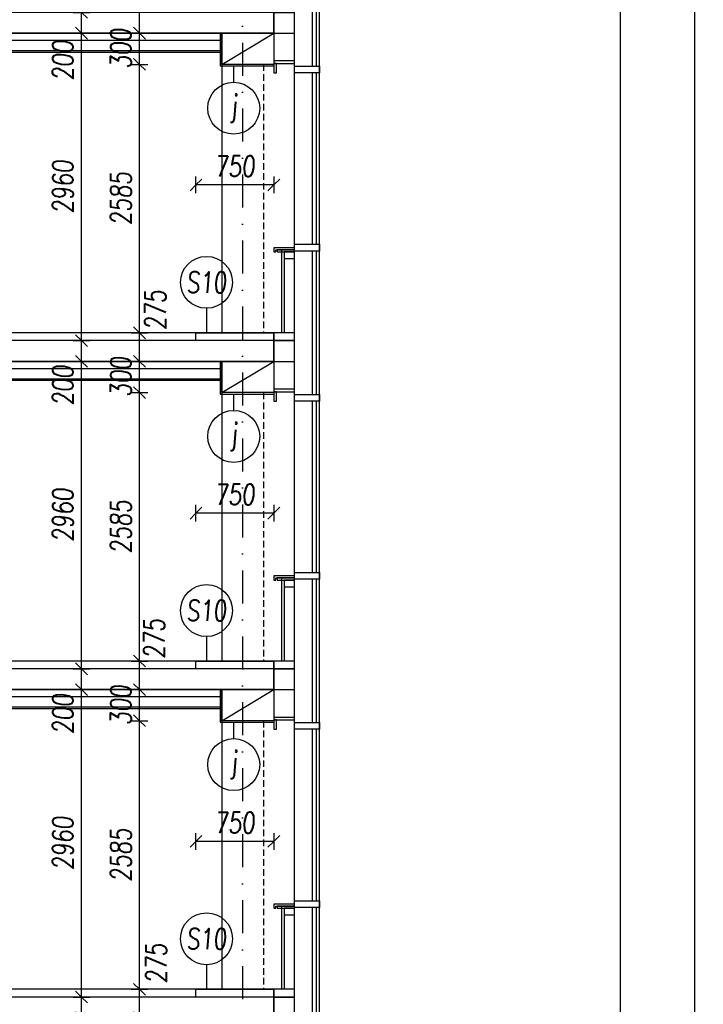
# Model space of a CAD drawing. Header units: millimetres. Extents: x -24606338 to 439687, y 151354 to 480404.
# Tile 31 of 93: x 275416 to 281995, y 201067 to 210547. Entities that reach past the tile are written whole.
import ezdxf
from ezdxf.enums import TextEntityAlignment as Align

# ---------------------------------------------------------------- set-up
doc = ezdxf.new("R2010")
doc.units = ezdxf.units.MM
doc.linetypes.add('ČERCHOVANÁ', pattern=[25.4, 12.7, -6.35, 0, -6.35])
doc.linetypes.add('ČÁRKOVANÁ', pattern=[19.05, 12.7, -6.35])
for name, color, linetype in [('KOTY', 7, 'Continuous'), ('KOTY - FASÁDA', 7, 'Continuous'), ('NOVA', 240, 'Continuous'), ('NOVÁ INTERIERY', 240, 'Continuous'), ('OSY', 7, 'Continuous'), ('TENKA', 4, 'Continuous'), ('TLUSTA', 2, 'Continuous'), ('ŽB', 3, 'Continuous')]:
    doc.layers.add(name, color=color, linetype=linetype)
doc.styles.add('CS-ROMANS', font='romans.shx', dxfattribs={"width": 0.75, "oblique": 5})
doc.styles.add('CS-ROMANS_100', font='romans.shx', dxfattribs={"width": 0.75, "oblique": 5, "height": 200})
doc.dimstyles.new('A_KÓTA_100', dxfattribs={"dimtxt": 200, "dimasz": 4, "dimexe": 100, "dimexo": 1500, "dimgap": 80, "dimtad": 1, "dimdec": 0, "dimdsep": 46, "dimtxsty": 'CS-ROMANS_100', "dimblk": 'KOT_CARA20', "dimcen": 90, "dimse1": 1, "dimse2": 1, "dimclrd": 256, "dimclre": 256, "dimclrt": 256, "dimadec": 0, "dimazin": 0, "dimtfac": 1, "dimtdec": 0, "dimtix": 1, "dimtmove": 2, "dimatfit": 3, "dimldrblk": 'OBLIQUE', "dimfxl": 1, "dimfxlon": 1, "dimtolj": 1, "dimarcsym": 0})

# ---------------------------------------------------------------- blocks, each defined once
blk = doc.blocks.new('A$C2F1015B4')
at = {"layer": 'NOVA'}
for points in [[(-440.9, 2502.5), (-200, 2502.5), (-200, 2567.5), (-440.9, 2567.5)], [(0, 2592.5), (-200, 2592.5), (-200, 2617.5), (0, 2617.5)], [(0, 2502.5), (-25, 2502.5), (-25, 2592.5), (0, 2592.5)], [(-440.9, 787.5), (-200, 787.5), (-200, 852.5), (-440.9, 852.5)], [(-200, 820), (0, 820), (0, 780), (-20, 780), (-20, 800), (-200, 800)], [(-200, 800), (-33.5, 800), (-33.5, 780), (-200, 780)], [(-200, 780), (-100, 780), (-100, 715), (-200, 715)], [(0, -75), (-200, -75), (-200, 0), (0, 0)], [(0, -275), (-200, -275), (-200, -75), (0, -75)]]:
    blk.add_lwpolyline(points, close=True, dxfattribs=at)
for points in [[(-440.9, -592.5), (-440.9, 2567.5)], [(-200, -592.5), (-200, 2567.5)], [(-410.9, 852.5), (-410.9, 2502.5)], [(-370.9, 852.5), (-370.9, 2502.5)], [(-410.9, -592.5), (-410.9, 787.5)], [(-370.9, -592.5), (-370.9, 787.5)], [(-100, 780), (-100, 0)], [(-75, 800), (-75, 0)]]:
    blk.add_lwpolyline(points, dxfattribs=at)
blk = doc.blocks.new('KOT_CARA20')
for p, q in [((0, 0), (-14.1, -14.1)), ((0, 20), (0, -20)), ((0, 0), (14.1, 14.1))]:
    blk.add_line(p, q)
blk = doc.blocks.new('*D2954')
at = {"layer": 'Defpoints', "color": 0, "transparency": 16777216}
for p in [(276569.2, 201212.2), (277361.8, 201212.2), (277361.8, 200937.2)]:
    blk.add_point(p, dxfattribs=at)
at = {"layer": 'KOTY', "lineweight": -2, "transparency": 16777216}
blk.add_line((276569.2, 200941.2), (276569.2, 201208.2), dxfattribs=at)
at = {"layer": 'KOTY', "lineweight": -2, "transparency": 16777216, "xscale": 4, "yscale": 4, "zscale": 4}
for p, rotation in [((276569.2, 201212.2), 90), ((276569.2, 200937.2), 270)]:
    blk.add_blockref('KOT_CARA20', p, dxfattribs=dict(at, rotation=rotation))
at = {"layer": 'KOTY', "transparency": 16777216, "insert": (276730.2, 201460.3), "char_height": 200, "attachment_point": 5, "rotation": 90, "style": 'CS-ROMANS_100'}
blk.add_mtext('\\A1;275', dxfattribs=at)
blk = doc.blocks.new('_OBLIQUE')
at = {"color": 0, "linetype": 'ByBlock', "ltscale": 15}
blk.add_line((-0.5, -0.5), (0.5, 0.5), dxfattribs=at)
blk = doc.blocks.new('*D2955')
at = {"layer": 'Defpoints', "color": 0, "transparency": 16777216}
for p in [(276569.2, 203797.2), (277361.8, 203797.2), (277361.8, 201212.2)]:
    blk.add_point(p, dxfattribs=at)
at = {"layer": 'KOTY', "lineweight": -2, "transparency": 16777216}
blk.add_line((276569.2, 201216.2), (276569.2, 203793.2), dxfattribs=at)
at = {"layer": 'KOTY', "lineweight": -2, "transparency": 16777216, "xscale": 4, "yscale": 4, "zscale": 4}
for p, rotation in [((276569.2, 203797.2), 90), ((276569.2, 201212.2), 270)]:
    blk.add_blockref('KOT_CARA20', p, dxfattribs=dict(at, rotation=rotation))
at = {"layer": 'KOTY', "transparency": 16777216, "insert": (276389.2, 202504.7), "char_height": 200, "attachment_point": 5, "rotation": 90, "style": 'CS-ROMANS_100'}
blk.add_mtext('\\A1;2585', dxfattribs=at)
blk = doc.blocks.new('*D2956')
at = {"layer": 'Defpoints', "color": 0, "transparency": 16777216}
for p in [(276569.2, 204097.2), (277361.8, 204097.2), (277361.8, 203797.2)]:
    blk.add_point(p, dxfattribs=at)
at = {"layer": 'KOTY', "lineweight": -2, "transparency": 16777216}
for p, q in [((276569.2, 204101.2), (276569.2, 204105.2)), ((276569.2, 203797.2), (276569.2, 204097.2)), ((276569.2, 203793.2), (276569.2, 203789.2))]:
    blk.add_line(p, q, dxfattribs=at)
at = {"layer": 'KOTY', "lineweight": -2, "transparency": 16777216, "xscale": 4, "yscale": 4, "zscale": 4}
for p, rotation in [((276569.2, 204097.2), 270), ((276569.2, 203797.2), 90)]:
    blk.add_blockref('KOT_CARA20', p, dxfattribs=dict(at, rotation=rotation))
at = {"layer": 'KOTY', "transparency": 16777216, "insert": (276389.2, 203947.2), "char_height": 200, "attachment_point": 5, "rotation": 90, "style": 'CS-ROMANS_100'}
blk.add_mtext('\\A1;300', dxfattribs=at)
blk = doc.blocks.new('*D2957')
at = {"layer": 'Defpoints', "color": 0, "transparency": 16777216}
for p in [(276569.2, 204372.2), (277361.8, 204372.2), (277361.8, 204097.2)]:
    blk.add_point(p, dxfattribs=at)
at = {"layer": 'KOTY', "lineweight": -2, "transparency": 16777216}
blk.add_line((276569.2, 204101.2), (276569.2, 204368.2), dxfattribs=at)
at = {"layer": 'KOTY', "lineweight": -2, "transparency": 16777216, "xscale": 4, "yscale": 4, "zscale": 4}
for p, rotation in [((276569.2, 204372.2), 90), ((276569.2, 204097.2), 270)]:
    blk.add_blockref('KOT_CARA20', p, dxfattribs=dict(at, rotation=rotation))
at = {"layer": 'KOTY', "transparency": 16777216, "insert": (276710.3, 204586.9), "char_height": 200, "attachment_point": 5, "rotation": 90, "style": 'CS-ROMANS_100'}
blk.add_mtext('\\A1;275', dxfattribs=at)
blk = doc.blocks.new('*D2958')
at = {"layer": 'Defpoints', "color": 0, "transparency": 16777216}
for p in [(276569.2, 206957.2), (277361.8, 206957.2), (277361.8, 204372.2)]:
    blk.add_point(p, dxfattribs=at)
at = {"layer": 'KOTY', "lineweight": -2, "transparency": 16777216}
blk.add_line((276569.2, 204376.2), (276569.2, 206953.2), dxfattribs=at)
at = {"layer": 'KOTY', "lineweight": -2, "transparency": 16777216, "xscale": 4, "yscale": 4, "zscale": 4}
for p, rotation in [((276569.2, 206957.2), 90), ((276569.2, 204372.2), 270)]:
    blk.add_blockref('KOT_CARA20', p, dxfattribs=dict(at, rotation=rotation))
at = {"layer": 'KOTY', "transparency": 16777216, "insert": (276389.2, 205664.7), "char_height": 200, "attachment_point": 5, "rotation": 90, "style": 'CS-ROMANS_100'}
blk.add_mtext('\\A1;2585', dxfattribs=at)
blk = doc.blocks.new('*D2959')
at = {"layer": 'Defpoints', "color": 0, "transparency": 16777216}
for p in [(276569.2, 207257.2), (277361.8, 207257.2), (277361.8, 206957.2)]:
    blk.add_point(p, dxfattribs=at)
at = {"layer": 'KOTY', "lineweight": -2, "transparency": 16777216}
for p, q in [((276569.2, 207261.2), (276569.2, 207265.2)), ((276569.2, 206957.2), (276569.2, 207257.2)), ((276569.2, 206953.2), (276569.2, 206949.2))]:
    blk.add_line(p, q, dxfattribs=at)
at = {"layer": 'KOTY', "lineweight": -2, "transparency": 16777216, "xscale": 4, "yscale": 4, "zscale": 4}
for p, rotation in [((276569.2, 207257.2), 270), ((276569.2, 206957.2), 90)]:
    blk.add_blockref('KOT_CARA20', p, dxfattribs=dict(at, rotation=rotation))
at = {"layer": 'KOTY', "transparency": 16777216, "insert": (276389.2, 207107.2), "char_height": 200, "attachment_point": 5, "rotation": 90, "style": 'CS-ROMANS_100'}
blk.add_mtext('\\A1;300', dxfattribs=at)
blk = doc.blocks.new('*D2960')
at = {"layer": 'Defpoints', "color": 0, "transparency": 16777216}
for p in [(276569.2, 207532.2), (277361.8, 207532.2), (277361.8, 207257.2)]:
    blk.add_point(p, dxfattribs=at)
at = {"layer": 'KOTY', "lineweight": -2, "transparency": 16777216}
blk.add_line((276569.2, 207261.2), (276569.2, 207528.2), dxfattribs=at)
at = {"layer": 'KOTY', "lineweight": -2, "transparency": 16777216, "xscale": 4, "yscale": 4, "zscale": 4}
for p, rotation in [((276569.2, 207532.2), 90), ((276569.2, 207257.2), 270)]:
    blk.add_blockref('KOT_CARA20', p, dxfattribs=dict(at, rotation=rotation))
at = {"layer": 'KOTY', "transparency": 16777216, "insert": (276721.9, 207751.3), "char_height": 200, "attachment_point": 5, "rotation": 90, "style": 'CS-ROMANS_100'}
blk.add_mtext('\\A1;275', dxfattribs=at)
blk = doc.blocks.new('*D2961')
at = {"layer": 'Defpoints', "color": 0, "transparency": 16777216}
for p in [(276569.2, 210117.2), (277361.8, 210117.2), (277361.8, 207532.2)]:
    blk.add_point(p, dxfattribs=at)
at = {"layer": 'KOTY', "lineweight": -2, "transparency": 16777216}
blk.add_line((276569.2, 207536.2), (276569.2, 210113.2), dxfattribs=at)
at = {"layer": 'KOTY', "lineweight": -2, "transparency": 16777216, "xscale": 4, "yscale": 4, "zscale": 4}
for p, rotation in [((276569.2, 210117.2), 90), ((276569.2, 207532.2), 270)]:
    blk.add_blockref('KOT_CARA20', p, dxfattribs=dict(at, rotation=rotation))
at = {"layer": 'KOTY', "transparency": 16777216, "insert": (276389.2, 208824.7), "char_height": 200, "attachment_point": 5, "rotation": 90, "style": 'CS-ROMANS_100'}
blk.add_mtext('\\A1;2585', dxfattribs=at)
blk = doc.blocks.new('*D2962')
at = {"layer": 'Defpoints', "color": 0, "transparency": 16777216}
for p in [(276569.2, 210417.2), (277361.8, 210417.2), (277361.8, 210117.2)]:
    blk.add_point(p, dxfattribs=at)
at = {"layer": 'KOTY', "lineweight": -2, "transparency": 16777216}
for p, q in [((276569.2, 210421.2), (276569.2, 210425.2)), ((276569.2, 210117.2), (276569.2, 210417.2)), ((276569.2, 210113.2), (276569.2, 210109.2))]:
    blk.add_line(p, q, dxfattribs=at)
at = {"layer": 'KOTY', "lineweight": -2, "transparency": 16777216, "xscale": 4, "yscale": 4, "zscale": 4}
for p, rotation in [((276569.2, 210417.2), 270), ((276569.2, 210117.2), 90)]:
    blk.add_blockref('KOT_CARA20', p, dxfattribs=dict(at, rotation=rotation))
at = {"layer": 'KOTY', "transparency": 16777216, "insert": (276389.2, 210267.2), "char_height": 200, "attachment_point": 5, "rotation": 90, "style": 'CS-ROMANS_100'}
blk.add_mtext('\\A1;300', dxfattribs=at)
blk = doc.blocks.new('*D2963')
at = {"layer": 'Defpoints', "color": 0, "transparency": 16777216}
for p in [(276569.2, 210692.2), (277361.8, 210692.2), (277361.8, 210417.2)]:
    blk.add_point(p, dxfattribs=at)
at = {"layer": 'KOTY', "lineweight": -2, "transparency": 16777216}
blk.add_line((276569.2, 210421.2), (276569.2, 210688.2), dxfattribs=at)
at = {"layer": 'KOTY', "lineweight": -2, "transparency": 16777216, "xscale": 4, "yscale": 4, "zscale": 4}
for p, rotation in [((276569.2, 210692.2), 90), ((276569.2, 210417.2), 270)]:
    blk.add_blockref('KOT_CARA20', p, dxfattribs=dict(at, rotation=rotation))
at = {"layer": 'KOTY', "transparency": 16777216, "insert": (276709.4, 210903.1), "char_height": 200, "attachment_point": 5, "rotation": 90, "style": 'CS-ROMANS_100'}
blk.add_mtext('\\A1;275', dxfattribs=at)
blk = doc.blocks.new('*D3197')
at = {"layer": 'Defpoints', "color": 0, "transparency": 16777216}
for p in [(276010.8, 201137.2), (276122.1, 201137.2), (276141.9, 200937.2)]:
    blk.add_point(p, dxfattribs=at)
at = {"layer": 'KOTY', "lineweight": -2, "transparency": 16777216}
blk.add_line((276010.8, 200941.2), (276010.8, 201133.2), dxfattribs=at)
at = {"layer": 'KOTY', "lineweight": -2, "transparency": 16777216, "xscale": 4, "yscale": 4, "zscale": 4}
for p, rotation in [((276010.8, 201137.2), 90), ((276010.8, 200937.2), 270)]:
    blk.add_blockref('KOT_CARA20', p, dxfattribs=dict(at, rotation=rotation))
at = {"layer": 'KOTY', "transparency": 16777216, "insert": (275830.8, 200671.6), "char_height": 200, "attachment_point": 5, "rotation": 90, "style": 'CS-ROMANS_100'}
blk.add_mtext('\\A1;200', dxfattribs=at)
blk = doc.blocks.new('*D3198')
at = {"layer": 'Defpoints', "color": 0, "transparency": 16777216}
for p in [(276010.8, 204097.2), (276156.7, 204097.2), (276122.1, 201137.2)]:
    blk.add_point(p, dxfattribs=at)
at = {"layer": 'KOTY', "lineweight": -2, "transparency": 16777216}
blk.add_line((276010.8, 201141.2), (276010.8, 204093.2), dxfattribs=at)
at = {"layer": 'KOTY', "lineweight": -2, "transparency": 16777216, "xscale": 4, "yscale": 4, "zscale": 4}
for p, rotation in [((276010.8, 204097.2), 90), ((276010.8, 201137.2), 270)]:
    blk.add_blockref('KOT_CARA20', p, dxfattribs=dict(at, rotation=rotation))
at = {"layer": 'KOTY', "transparency": 16777216, "insert": (275830.8, 202617.2), "char_height": 200, "attachment_point": 5, "rotation": 90, "style": 'CS-ROMANS_100'}
blk.add_mtext('\\A1;2960', dxfattribs=at)
blk = doc.blocks.new('*D3199')
at = {"layer": 'Defpoints', "color": 0, "transparency": 16777216}
for p in [(276010.8, 204297.2), (276146.8, 204297.2), (276156.7, 204097.2)]:
    blk.add_point(p, dxfattribs=at)
at = {"layer": 'KOTY', "lineweight": -2, "transparency": 16777216}
blk.add_line((276010.8, 204101.2), (276010.8, 204293.2), dxfattribs=at)
at = {"layer": 'KOTY', "lineweight": -2, "transparency": 16777216, "xscale": 4, "yscale": 4, "zscale": 4}
for p, rotation in [((276010.8, 204297.2), 90), ((276010.8, 204097.2), 270)]:
    blk.add_blockref('KOT_CARA20', p, dxfattribs=dict(at, rotation=rotation))
at = {"layer": 'KOTY', "transparency": 16777216, "insert": (275830.8, 203862.2), "char_height": 200, "attachment_point": 5, "rotation": 90, "style": 'CS-ROMANS_100'}
blk.add_mtext('\\A1;200', dxfattribs=at)
blk = doc.blocks.new('*D3200')
at = {"layer": 'Defpoints', "color": 0, "transparency": 16777216}
for p in [(276010.8, 207257.2), (276047.7, 207257.2), (276146.8, 204297.2)]:
    blk.add_point(p, dxfattribs=at)
at = {"layer": 'KOTY', "lineweight": -2, "transparency": 16777216}
blk.add_line((276010.8, 204301.2), (276010.8, 207253.2), dxfattribs=at)
at = {"layer": 'KOTY', "lineweight": -2, "transparency": 16777216, "xscale": 4, "yscale": 4, "zscale": 4}
for p, rotation in [((276010.8, 207257.2), 90), ((276010.8, 204297.2), 270)]:
    blk.add_blockref('KOT_CARA20', p, dxfattribs=dict(at, rotation=rotation))
at = {"layer": 'KOTY', "transparency": 16777216, "insert": (275830.8, 205777.2), "char_height": 200, "attachment_point": 5, "rotation": 90, "style": 'CS-ROMANS_100'}
blk.add_mtext('\\A1;2960', dxfattribs=at)
blk = doc.blocks.new('*D3201')
at = {"layer": 'Defpoints', "color": 0, "transparency": 16777216}
for p in [(276010.8, 207457.2), (276121.9, 207457.2), (276047.7, 207257.2)]:
    blk.add_point(p, dxfattribs=at)
at = {"layer": 'KOTY', "lineweight": -2, "transparency": 16777216}
blk.add_line((276010.8, 207261.2), (276010.8, 207453.2), dxfattribs=at)
at = {"layer": 'KOTY', "lineweight": -2, "transparency": 16777216, "xscale": 4, "yscale": 4, "zscale": 4}
for p, rotation in [((276010.8, 207457.2), 90), ((276010.8, 207257.2), 270)]:
    blk.add_blockref('KOT_CARA20', p, dxfattribs=dict(at, rotation=rotation))
at = {"layer": 'KOTY', "transparency": 16777216, "insert": (275830.8, 207025.4), "char_height": 200, "attachment_point": 5, "rotation": 90, "style": 'CS-ROMANS_100'}
blk.add_mtext('\\A1;200', dxfattribs=at)
blk = doc.blocks.new('*D3202')
at = {"layer": 'Defpoints', "color": 0, "transparency": 16777216}
for p in [(276010.8, 210417.2), (276136.3, 210417.2), (276121.9, 207457.2)]:
    blk.add_point(p, dxfattribs=at)
at = {"layer": 'KOTY', "lineweight": -2, "transparency": 16777216}
blk.add_line((276010.8, 207461.2), (276010.8, 210413.2), dxfattribs=at)
at = {"layer": 'KOTY', "lineweight": -2, "transparency": 16777216, "xscale": 4, "yscale": 4, "zscale": 4}
for p, rotation in [((276010.8, 210417.2), 90), ((276010.8, 207457.2), 270)]:
    blk.add_blockref('KOT_CARA20', p, dxfattribs=dict(at, rotation=rotation))
at = {"layer": 'KOTY', "transparency": 16777216, "insert": (275830.8, 208937.2), "char_height": 200, "attachment_point": 5, "rotation": 90, "style": 'CS-ROMANS_100'}
blk.add_mtext('\\A1;2960', dxfattribs=at)
blk = doc.blocks.new('*D3203')
at = {"layer": 'Defpoints', "color": 0, "transparency": 16777216}
for p in [(276010.8, 210617.2), (276096.6, 210617.2), (276136.3, 210417.2)]:
    blk.add_point(p, dxfattribs=at)
at = {"layer": 'KOTY', "lineweight": -2, "transparency": 16777216}
blk.add_line((276010.8, 210421.2), (276010.8, 210613.2), dxfattribs=at)
at = {"layer": 'KOTY', "lineweight": -2, "transparency": 16777216, "xscale": 4, "yscale": 4, "zscale": 4}
for p, rotation in [((276010.8, 210617.2), 90), ((276010.8, 210417.2), 270)]:
    blk.add_blockref('KOT_CARA20', p, dxfattribs=dict(at, rotation=rotation))
at = {"layer": 'KOTY', "transparency": 16777216, "insert": (275830.8, 210154.7), "char_height": 200, "attachment_point": 5, "rotation": 90, "style": 'CS-ROMANS_100'}
blk.add_mtext('\\A1;200', dxfattribs=at)
blk = doc.blocks.new('*D3229')
at = {"layer": 'Defpoints', "color": 0, "transparency": 16777216}
for p in [(278312.8, 250657.2), (281197, 250657.2), (278176.1, 191457.2)]:
    blk.add_point(p, dxfattribs=at)
at = {"layer": 'KOTY', "lineweight": -2, "transparency": 16777216}
blk.add_line((281197, 191461.2), (281197, 250653.2), dxfattribs=at)
at = {"layer": 'KOTY', "lineweight": -2, "transparency": 16777216, "xscale": 4, "yscale": 4, "zscale": 4}
for p, rotation in [((281197, 250657.2), 90), ((281197, 191457.2), 270)]:
    blk.add_blockref('KOT_CARA20', p, dxfattribs=dict(at, rotation=rotation))
at = {"layer": 'KOTY', "transparency": 16777216, "insert": (281017, 221057.2), "char_height": 200, "attachment_point": 5, "rotation": 90, "style": 'CS-ROMANS_100'}
blk.add_mtext('\\A1;59200', dxfattribs=at)
blk = doc.blocks.new('*D3231')
at = {"layer": 'Defpoints', "color": 0, "transparency": 16777216}
for p in [(270895.9, 253754.2), (281915.1, 253754.2), (277973.8, 191457.2)]:
    blk.add_point(p, dxfattribs=at)
at = {"layer": 'KOTY', "lineweight": -2, "transparency": 16777216}
blk.add_line((281915.1, 191461.2), (281915.1, 253750.2), dxfattribs=at)
at = {"layer": 'KOTY', "lineweight": -2, "transparency": 16777216, "xscale": 4, "yscale": 4, "zscale": 4}
for p, rotation in [((281915.1, 253754.2), 90), ((281915.1, 191457.2), 270)]:
    blk.add_blockref('KOT_CARA20', p, dxfattribs=dict(at, rotation=rotation))
at = {"layer": 'KOTY', "transparency": 16777216, "insert": (281735.1, 222605.7), "char_height": 200, "attachment_point": 5, "rotation": 90, "style": 'CS-ROMANS_100'}
blk.add_mtext('\\A1;62297', dxfattribs=at)
blk = doc.blocks.new('*D3255')
at = {"layer": 'Defpoints', "color": 0, "transparency": 16777216}
for p in [(277111.8, 202636), (277111.8, 201212.2), (277861.8, 201212.2)]:
    blk.add_point(p, dxfattribs=at)
at = {"layer": 'KOTY - FASÁDA', "lineweight": -2, "transparency": 16777216}
blk.add_line((277857.8, 202636), (277115.8, 202636), dxfattribs=at)
at = {"layer": 'KOTY - FASÁDA', "lineweight": -2, "transparency": 16777216, "xscale": 4, "yscale": 4, "zscale": 4, "rotation": 180}
blk.add_blockref('KOT_CARA20', (277111.8, 202636), dxfattribs=at)
at = {"layer": 'KOTY - FASÁDA', "lineweight": -2, "transparency": 16777216, "xscale": 4, "yscale": 4, "zscale": 4}
blk.add_blockref('KOT_CARA20', (277861.8, 202636), dxfattribs=at)
at = {"layer": 'KOTY - FASÁDA', "transparency": 16777216, "insert": (277486.8, 202816), "char_height": 200, "attachment_point": 5, "style": 'CS-ROMANS_100'}
blk.add_mtext('\\A1;750', dxfattribs=at)
blk = doc.blocks.new('*D3256')
at = {"layer": 'Defpoints', "color": 0, "transparency": 16777216}
for p in [(277111.8, 205796), (277111.8, 204372.2), (277861.8, 204372.2)]:
    blk.add_point(p, dxfattribs=at)
at = {"layer": 'KOTY - FASÁDA', "lineweight": -2, "transparency": 16777216}
blk.add_line((277857.8, 205796), (277115.8, 205796), dxfattribs=at)
at = {"layer": 'KOTY - FASÁDA', "lineweight": -2, "transparency": 16777216, "xscale": 4, "yscale": 4, "zscale": 4, "rotation": 180}
blk.add_blockref('KOT_CARA20', (277111.8, 205796), dxfattribs=at)
at = {"layer": 'KOTY - FASÁDA', "lineweight": -2, "transparency": 16777216, "xscale": 4, "yscale": 4, "zscale": 4}
blk.add_blockref('KOT_CARA20', (277861.8, 205796), dxfattribs=at)
at = {"layer": 'KOTY - FASÁDA', "transparency": 16777216, "insert": (277486.8, 205976), "char_height": 200, "attachment_point": 5, "style": 'CS-ROMANS_100'}
blk.add_mtext('\\A1;750', dxfattribs=at)
blk = doc.blocks.new('*D3257')
at = {"layer": 'Defpoints', "color": 0, "transparency": 16777216}
for p in [(277111.8, 208956), (277111.8, 207532.2), (277861.8, 207532.2)]:
    blk.add_point(p, dxfattribs=at)
at = {"layer": 'KOTY - FASÁDA', "lineweight": -2, "transparency": 16777216}
blk.add_line((277857.8, 208956), (277115.8, 208956), dxfattribs=at)
at = {"layer": 'KOTY - FASÁDA', "lineweight": -2, "transparency": 16777216, "xscale": 4, "yscale": 4, "zscale": 4, "rotation": 180}
blk.add_blockref('KOT_CARA20', (277111.8, 208956), dxfattribs=at)
at = {"layer": 'KOTY - FASÁDA', "lineweight": -2, "transparency": 16777216, "xscale": 4, "yscale": 4, "zscale": 4}
blk.add_blockref('KOT_CARA20', (277861.8, 208956), dxfattribs=at)
at = {"layer": 'KOTY - FASÁDA', "transparency": 16777216, "insert": (277486.8, 209136), "char_height": 200, "attachment_point": 5, "style": 'CS-ROMANS_100'}
blk.add_mtext('\\A1;750', dxfattribs=at)

msp = doc.modelspace()

# ---------------------------------------------------------------- linework, layer by layer
at = {"layer": 'KOTY'}
for p, q in [((277475.622, 209944.9), (277475.622, 210102.158)), ((277213.692, 207768.146), (277213.692, 207536.186)), ((277475.622, 206784.9), (277475.622, 206942.158)), ((277213.692, 204608.146), (277213.692, 204376.186)), ((277475.622, 203624.9), (277475.622, 203782.158)), ((277213.692, 201448.146), (277213.692, 201216.186))]:
    msp.add_line(p, q, dxfattribs=at)
at = {"layer": 'KOTY', "ltscale": 20}
for centre in [(277475.622, 209694.9), (277213.692, 208018.146), (277475.622, 206534.9), (277213.692, 204858.146), (277475.622, 203374.9), (277213.692, 201698.146)]:
    msp.add_circle(centre, 250, dxfattribs=at)
at = {"layer": 'NOVA'}
for points in [[(277861.809, 207457.158), (277111.809, 207457.158), (277111.809, 207532.158), (277861.809, 207532.158)], [(277861.809, 204297.158), (277111.809, 204297.158), (277111.809, 204372.158), (277861.809, 204372.158)], [(277861.809, 201137.158), (277111.809, 201137.158), (277111.809, 201212.158), (277861.809, 201212.158)]]:
    msp.add_lwpolyline(points, close=True, dxfattribs=at)
at = {"layer": 'NOVÁ INTERIERY'}
for points in [[(277346.809, 210417.158), (277346.809, 210102.158), (277861.809, 210102.158)], [(277346.809, 210347.158), (271576.809, 210347.158)], [(277346.809, 210247.158), (271576.809, 210247.158)], [(277346.809, 210232.158), (271576.809, 210232.158)], [(277346.809, 207257.158), (277346.809, 206942.158), (277861.809, 206942.158)], [(277346.809, 207187.158), (271576.809, 207187.158)], [(277346.809, 207087.158), (271576.809, 207087.158)], [(277346.809, 207072.158), (271576.809, 207072.158)], [(277346.809, 204027.158), (271576.809, 204027.158)], [(277346.809, 204097.158), (277346.809, 203782.158), (277861.809, 203782.158)], [(277346.809, 203927.158), (271576.809, 203927.158)], [(277346.809, 203912.158), (271576.809, 203912.158)]]:
    msp.add_lwpolyline(points, dxfattribs=at)
at = {"layer": 'OSY', "linetype": 'ČERCHOVANÁ', "ltscale": 25}
msp.add_line((277561.809, 251607.158), (277561.809, 176269.705), dxfattribs=at)
at = {"layer": 'TENKA'}
for points in [[(277361.809, 210417.158), (277361.809, 207532.158)], [(277361.809, 210117.158), (277861.809, 210417.158)], [(277861.809, 207457.158), (271311.809, 207457.158)], [(277361.809, 207257.158), (277361.809, 204372.158)], [(277361.809, 206957.158), (277861.809, 207257.158)], [(277861.809, 204297.158), (271311.809, 204297.158)], [(277361.809, 204097.158), (277361.809, 201212.158)], [(277361.809, 203797.158), (277861.809, 204097.158)], [(277861.809, 201137.158), (271311.809, 201137.158)]]:
    msp.add_lwpolyline(points, dxfattribs=at)
at = {"layer": 'TENKA', "linetype": 'ČÁRKOVANÁ', "ltscale": 5}
for points in [[(277761.809, 210117.158), (277761.809, 207532.158)], [(277761.809, 206957.158), (277761.809, 204372.158)], [(277761.809, 203797.158), (277761.809, 201212.158)]]:
    msp.add_lwpolyline(points, dxfattribs=at)
at = {"layer": 'TLUSTA'}
for points in [[(277861.809, 210417.158), (277861.809, 210692.158)], [(277861.809, 210417.158), (271311.809, 210417.158)], [(277861.809, 207532.158), (271311.809, 207532.158)], [(277861.809, 207257.158), (277861.809, 207532.158)], [(277861.809, 207257.158), (271311.809, 207257.158)], [(277861.809, 204372.158), (271311.809, 204372.158)], [(277861.809, 204097.158), (277861.809, 204372.158)], [(277861.809, 204097.158), (271311.809, 204097.158)], [(277861.809, 201212.158), (271311.809, 201212.158)], [(277861.809, 200937.158), (277861.809, 201212.158)]]:
    msp.add_lwpolyline(points, dxfattribs=at)
for points in [[(277361.809, 210417.158), (277861.809, 210417.158), (277861.809, 210117.158), (277361.809, 210117.158)], [(277361.809, 207257.158), (277861.809, 207257.158), (277861.809, 206957.158), (277361.809, 206957.158)], [(277361.809, 204097.158), (277861.809, 204097.158), (277861.809, 203797.158), (277361.809, 203797.158)]]:
    msp.add_lwpolyline(points, close=True, dxfattribs=at)
at = {"layer": 'ŽB'}
for points in [[(271311.809, 210417.158), (277861.809, 210417.158), (277861.809, 210617.158), (271311.809, 210617.158)], [(277361.809, 210417.158), (277861.809, 210417.158), (277861.809, 210117.158), (277361.809, 210117.158)], [(271311.809, 207257.158), (277861.809, 207257.158), (277861.809, 207457.158), (271311.809, 207457.158)], [(277361.809, 207257.158), (277861.809, 207257.158), (277861.809, 206957.158), (277361.809, 206957.158)], [(271311.809, 204097.158), (277861.809, 204097.158), (277861.809, 204297.158), (271311.809, 204297.158)], [(277361.809, 204097.158), (277861.809, 204097.158), (277861.809, 203797.158), (277361.809, 203797.158)], [(271311.809, 200937.158), (277861.809, 200937.158), (277861.809, 201137.158), (271311.809, 201137.158)]]:
    msp.add_lwpolyline(points, close=True, dxfattribs=at)

# ---------------------------------------------------------------- block references
at = {"layer": 'NOVA', "xscale": -1}
for p in [(277861.809, 210692.158), (277861.809, 207532.158), (277861.809, 204372.158), (277861.809, 201212.158)]:
    msp.add_blockref('A$C2F1015B4', p, dxfattribs=at)

# ---------------------------------------------------------------- texts
at = {"layer": 'KOTY', "ltscale": 20, "style": 'CS-ROMANS', "oblique": 5, "width": 0.75}
for s, p in [('j', (277475.622, 209694.9)), ('S10', (277213.692, 208018.146)), ('j', (277475.622, 206534.9)), ('S10', (277213.692, 204858.146)), ('j', (277475.622, 203374.9)), ('S10', (277213.692, 201698.146))]:
    msp.add_text(s, height=200, dxfattribs=at).set_placement(p, align=Align.MIDDLE)

# ---------------------------------------------------------------- dimensions: what is measured, and where the dimension line sits
at = {"layer": 'KOTY'}
for base, p1, p2, picture, middle in [((281915.056, 253754.158), (277973.796, 191457.158), (270895.946, 253754.158), '*D3231', (281735.056, 222605.658)), ((281197.008, 250657.158), (278176.071, 191457.158), (278312.753, 250657.158), '*D3229', (281017.008, 221057.158)), ((276010.846, 210417.158), (276121.893, 207457.158), (276136.257, 210417.158), '*D3202', (275830.846, 208937.158)), ((276569.162, 210417.158), (277361.809, 210117.158), (277361.809, 210417.158), '*D2962', (276389.162, 210267.158)), ((276569.162, 210117.158), (277361.809, 207532.158), (277361.809, 210117.158), '*D2961', (276389.162, 208824.658)), ((276569.162, 207257.158), (277361.809, 206957.158), (277361.809, 207257.158), '*D2959', (276389.162, 207107.158)), ((276010.846, 207257.158), (276146.752, 204297.158), (276047.666, 207257.158), '*D3200', (275830.846, 205777.158)), ((276569.162, 206957.158), (277361.809, 204372.158), (277361.809, 206957.158), '*D2958', (276389.162, 205664.658)), ((276010.846, 204097.158), (276122.068, 201137.158), (276156.66, 204097.158), '*D3198', (275830.846, 202617.158)), ((276569.162, 204097.158), (277361.809, 203797.158), (277361.809, 204097.158), '*D2956', (276389.162, 203947.158)), ((276569.162, 203797.158), (277361.809, 201212.158), (277361.809, 203797.158), '*D2955', (276389.162, 202504.658))]:
    dim = msp.add_linear_dim(base=base, p1=p1, p2=p2, angle=90, dimstyle='A_KÓTA_100', dxfattribs=at)
    dim.commit()
    dim.dimension.update_dxf_attribs({"geometry": picture, "text_midpoint": middle})
for base, p1, p2, picture, middle in [((276569.162, 210692.158), (277361.809, 210417.158), (277361.809, 210692.158), '*D2963', (276709.38, 210903.109)), ((276010.846, 210617.158), (276136.257, 210417.158), (276096.623, 210617.158), '*D3203', (275830.846, 210154.657)), ((276569.162, 207532.158), (277361.809, 207257.158), (277361.809, 207532.158), '*D2960', (276721.885, 207751.287)), ((276010.846, 207457.158), (276047.666, 207257.158), (276121.893, 207457.158), '*D3201', (275830.846, 207025.404)), ((276569.162, 204372.158), (277361.809, 204097.158), (277361.809, 204372.158), '*D2957', (276710.269, 204586.929)), ((276010.846, 204297.158), (276156.66, 204097.158), (276146.752, 204297.158), '*D3199', (275830.846, 203862.223)), ((276569.162, 201212.158), (277361.809, 200937.158), (277361.809, 201212.158), '*D2954', (276730.241, 201460.284)), ((276010.846, 201137.158), (276141.886, 200937.158), (276122.068, 201137.158), '*D3197', (275830.846, 200671.608))]:
    dim = msp.add_linear_dim(base=base, p1=p1, p2=p2, angle=90, dimstyle='A_KÓTA_100', dxfattribs=at)
    dim.commit()
    dim.dimension.update_dxf_attribs({"geometry": picture, "text_midpoint": middle, "dimtype": 160})
at = {"layer": 'KOTY - FASÁDA'}
for base, p1, p2, picture, middle in [((277111.809, 208956.048), (277861.809, 207532.158), (277111.809, 207532.158), '*D3257', (277486.809, 209136.048)), ((277111.809, 205796.048), (277861.809, 204372.158), (277111.809, 204372.158), '*D3256', (277486.809, 205976.048)), ((277111.809, 202636.048), (277861.809, 201212.158), (277111.809, 201212.158), '*D3255', (277486.809, 202816.048))]:
    dim = msp.add_linear_dim(base=base, p1=p1, p2=p2, angle=180, dimstyle='A_KÓTA_100', dxfattribs=at)
    dim.commit()
    dim.dimension.update_dxf_attribs({"geometry": picture, "text_midpoint": middle})

doc.saveas('drawing.dxf')
